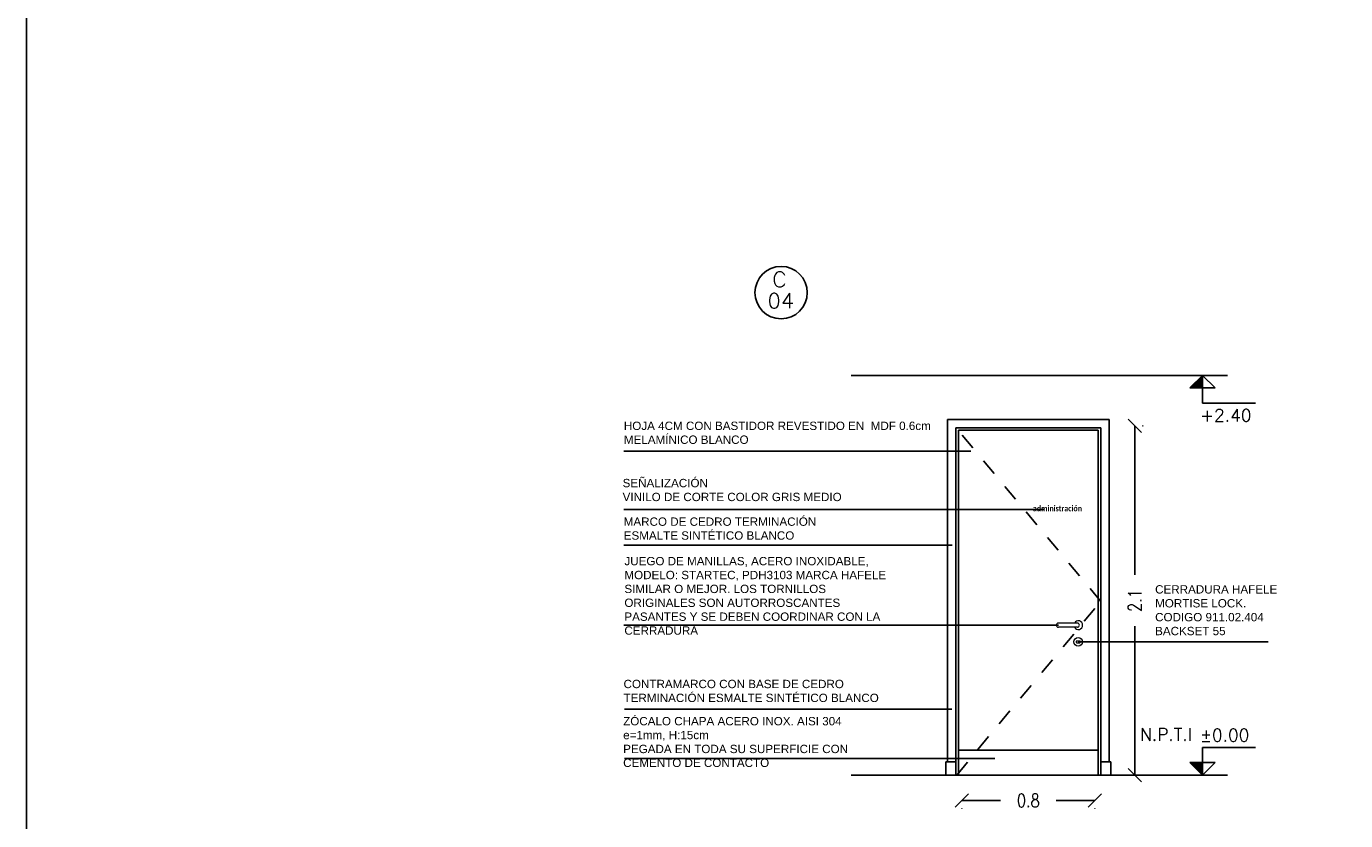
# Model space of a CAD drawing. Header units: millimetres. Extents: x 47.3 to 63.1, y -25.9 to 8.9.
# Tile 4 of 13: x 47.3 to 55.2, y -17 to -12.2. Entities that reach past the tile are written whole.
import ezdxf
from ezdxf.enums import TextEntityAlignment as Align

# ---------------------------------------------------------------- set-up
doc = ezdxf.new("R2010")
doc.units = ezdxf.units.MM
doc.header["$LTSCALE"] = 0.2
doc.linetypes.add('HIDDEN2', pattern=[4.7625, 3.175, -1.5875])
for name, color, linetype in [('A BARANDA', 5, 'Continuous'), ('A CARPINTERIA', 5, 'Continuous'), ('A PROYECCION DISC', 253, 'HIDDEN2'), ('Alb_Vidrio', 8, 'Continuous'), ('NIVELES', 2, 'Continuous'), ('TEXTOS', 2, 'Continuous'), ('TXT COTA', 3, 'Continuous'), ('TXT PLANILLAS', 3, 'Continuous')]:
    doc.layers.add(name, color=color, linetype=linetype)
doc.styles.add('ROMANS', font='romans.shx')
doc.styles.add('SaAS simplex', font='simplex.shx', dxfattribs={"width": 0.8})
doc.styles.add('STYLE2', font='romans.shx')
doc.dimstyles.new('COTAS 75', dxfattribs={"dimscale": 0.01, "dimtxt": 8, "dimasz": 8, "dimexe": 5, "dimexo": 20, "dimgap": 10, "dimtad": 0, "dimzin": 9, "dimdsep": 46, "dimtxsty": 'SaAS simplex', "dimblk": 'OBLIQUE', "dimcen": 0, "dimclrd": 8, "dimclre": 8, "dimclrt": 256, "dimadec": 1, "dimazin": 0, "dimtfac": 1, "dimtmove": 2, "dimatfit": 3, "dimldrblk": 'OBLIQUE', "dimfxl": 10, "dimlwd": -1, "dimlwe": -1, "dimarcsym": 0})

# ---------------------------------------------------------------- blocks, each defined once
blk = doc.blocks.new('_Oblique')
at = {"layer": 'TXT COTA', "color": 0, "lineweight": -2}
blk.add_line((-0.5, -0.5), (0.5, 0.5), dxfattribs=at)
blk = doc.blocks.new('*D52')
at = {"layer": 'Defpoints', "color": 0, "transparency": 16777216}
for p in [(52.9181, -16.7261), (53.7181, -16.7261), (53.7181, -16.8783)]:
    blk.add_point(p, dxfattribs=at)
at = {"layer": 'TXT COTA', "color": 8, "transparency": 16777216}
for p, q in [((52.9181, -16.8783), (53.1511, -16.8783)), ((52.9181, -16.9261), (52.9181, -16.9283)), ((53.7181, -16.8783), (53.4852, -16.8783)), ((53.7181, -16.9261), (53.7181, -16.9283))]:
    blk.add_line(p, q, dxfattribs=at)
at = {"layer": 'TXT COTA', "color": 8, "transparency": 16777216, "xscale": 0.08, "yscale": 0.08, "zscale": 0.08, "rotation": 180}
blk.add_blockref('_Oblique', (52.9181, -16.8783), dxfattribs=at)
at = {"layer": 'TXT COTA', "color": 8, "transparency": 16777216, "xscale": 0.08, "yscale": 0.08, "zscale": 0.08}
blk.add_blockref('_Oblique', (53.7181, -16.8783), dxfattribs=at)
at = {"layer": 'TXT COTA', "transparency": 16777216, "insert": (53.3181, -16.8783), "char_height": 0.08, "attachment_point": 5, "style": 'SaAS simplex'}
blk.add_mtext('0.8', dxfattribs=at)
blk = doc.blocks.new('*U9')
at = {"linetype": 'Continuous'}
blk.add_hatch(color=256, dxfattribs=at).paths.add_polyline_path([(-0.151, 7.751), (0, 7.6), (0, 7.751)])
for p, q in [((0, 7.6), (0, 7.933)), ((0, 7.933), (0.635, 7.933)), ((0, 7.6), (-0.151, 7.751)), ((-0.151, 7.751), (0.151, 7.751)), ((0, 7.6), (0.151, 7.751))]:
    blk.add_line(p, q, dxfattribs=at)
blk.add_line((-0.3, 7.6), (0.3, 7.6))
at = {"linetype": 'Continuous', "style": 'STYLE2'}
blk.add_attdef('NIVEL', (-0.029, 8.005), '', height=0.15, dxfattribs=at)
blk = doc.blocks.new('*D60')
at = {"layer": 'Defpoints', "color": 0, "transparency": 16777216}
for p in [(53.8031, -14.6301), (53.8031, -16.7261), (53.9585, -16.7261)]:
    blk.add_point(p, dxfattribs=at)
at = {"layer": 'TXT COTA', "color": 8, "transparency": 16777216}
for p, q in [((53.9585, -14.6301), (53.9585, -15.5248)), ((54.0031, -14.6301), (54.0085, -14.6301)), ((53.9585, -16.7261), (53.9585, -15.8315)), ((54.0031, -16.7261), (54.0085, -16.7261))]:
    blk.add_line(p, q, dxfattribs=at)
at = {"layer": 'TXT COTA', "color": 8, "transparency": 16777216, "xscale": 0.08, "yscale": 0.08, "zscale": 0.08}
for p, rotation in [((53.9585, -14.6301), 90), ((53.9585, -16.7261), 270)]:
    blk.add_blockref('_Oblique', p, dxfattribs=dict(at, rotation=rotation))
at = {"layer": 'TXT COTA', "transparency": 16777216, "insert": (53.9585, -15.6781), "char_height": 0.08, "attachment_point": 5, "rotation": 90, "style": 'SaAS simplex'}
blk.add_mtext('2.1', dxfattribs=at)
blk = doc.blocks.new('*U13')
at = {"linetype": 'Continuous'}
blk.add_hatch(color=256, dxfattribs=at).paths.add_polyline_path([(-0.151, 7.449), (0, 7.6), (0, 7.449)])
blk.add_line((-0.3, 7.6), (0.3, 7.6))
for p, q in [((0, 7.6), (-0.151, 7.449)), ((-0.151, 7.449), (0.151, 7.449)), ((0, 7.6), (0, 7.267)), ((0, 7.6), (0.151, 7.449)), ((0, 7.267), (0.635, 7.267))]:
    blk.add_line(p, q, dxfattribs=at)
at = {"linetype": 'Continuous', "style": 'STYLE2'}
blk.add_attdef('NIVEL', (-0.029, 7.045), '', height=0.15, dxfattribs=at)
blk = doc.blocks.new('*U14')
blk.add_circle((0.003, 0.055), 0.262)
at = {"style": 'ROMANS', "width": 1.1}
blk.add_text('C', height=0.15, dxfattribs=at).set_placement((-0.088, 0.112))
at = {"color": 0, "linetype": 'ByBlock', "style": 'ROMANS', "width": 1.05}
blk.add_attdef('NRO', text='', height=0.15, dxfattribs=at).set_placement((0, -0.027), align=Align.MIDDLE)

msp = doc.modelspace()

# ---------------------------------------------------------------- linework, layer by layer
at = {"layer": 'A BARANDA'}
for p, q in [((52.8331, -14.5911), (53.8031, -14.5911)), ((52.8331, -16.6461), (52.8331, -14.5911)), ((52.8831, -14.6411), (53.7531, -14.6411)), ((52.8831, -16.7261), (52.8831, -14.6411)), ((53.7531, -14.5911), (53.7531, -14.5906)), ((53.7531, -16.7261), (53.7531, -14.6411)), ((53.8031, -16.6461), (53.8031, -14.5911)), ((52.8981, -14.6561), (52.8981, -16.7261)), ((52.8981, -14.6561), (53.7381, -14.6561)), ((53.7381, -14.6561), (53.7381, -16.7261)), ((53.7381, -16.5761), (52.8981, -16.5761)), ((52.8831, -16.6461), (52.8231, -16.6461)), ((52.8231, -16.6461), (52.8231, -16.7261)), ((53.7531, -16.6461), (53.8131, -16.6461)), ((53.8131, -16.6461), (53.8131, -16.7261))]:
    msp.add_line(p, q, dxfattribs=at)
at = {"layer": 'A CARPINTERIA', "lineweight": 13, "ltscale": 0.025}
for p, q in [((53.6124, -15.8136), (53.4984, -15.8136)), ((53.6124, -15.8386), (53.4984, -15.8386))]:
    msp.add_line(p, q, dxfattribs=at)
msp.add_lwpolyline([(53.6085, -15.9311), (53.6275, -15.9311, 0.414214), (53.6305, -15.9281), (53.6305, -15.9241, 0.414214), (53.6275, -15.9211), (53.6085, -15.9211, 0.414214), (53.6055, -15.9241), (53.6055, -15.9281, 0.414214)], format="xyb", close=True, dxfattribs=at)
msp.add_circle((53.618, -15.9261), 0.026, dxfattribs=at)
for centre, radius, start, end in [((53.4984, -15.8261), 0.0125, 90, 270), ((53.618, -15.8261), 0.026, 208.73565, 151.26435), ((53.6124, -15.8261), 0.0125, 270, 90)]:
    msp.add_arc(centre, radius, start, end, dxfattribs=at)
at = {"layer": 'A PROYECCION DISC', "ltscale": 0.1}
for p, q in [((53.7531, -15.6836), (52.8831, -14.6411)), ((52.8881, -16.7261), (53.7531, -15.6836))]:
    msp.add_line(p, q, dxfattribs=at)
at = {"layer": 'Alb_Vidrio', "color": 215, "true_color": 0xa953a0}
msp.add_lwpolyline([(47.3015, 8.8825), (63.1454, 8.8825), (63.1454, -25.897), (47.3015, -25.897)], close=True, dxfattribs=at)
at = {"layer": 'TXT COTA', "color": 1}
for p, q in [((54.3642, -14.3261), (52.2537, -14.3261)), ((52.9737, -14.7814), (50.8895, -14.7814)), ((53.4141, -15.132), (50.8895, -15.132)), ((52.8598, -15.3449), (50.8895, -15.3449)), ((53.4984, -15.8261), (50.8882, -15.8261)), ((53.618, -15.9261), (54.7575, -15.9261)), ((52.8596, -16.3307), (50.8932, -16.3307)), ((53.1161, -16.6265), (50.8932, -16.6265)), ((54.3642, -16.7261), (52.2537, -16.7261))]:
    msp.add_line(p, q, dxfattribs=at)

# ---------------------------------------------------------------- block references
at = {"layer": 'NIVELES', "ltscale": 0.025, "xscale": 0.5, "yscale": 0.5, "zscale": 0.5}
for name, p, values in [('*U13', (54.3642, -18.1261), {'NIVEL': '+2.40'}), ('*U9', (54.3642, -20.5261), {'NIVEL': '±0.00'})]:
    msp.add_blockref(name, p, dxfattribs=at).add_auto_attribs(values)
at = {"layer": 'TXT PLANILLAS', "xscale": 0.6, "yscale": 0.6, "zscale": 0.6}
msp.add_blockref('*U14', (51.8319, -13.8625), dxfattribs=at).add_auto_attribs({'NRO': '04'})

# ---------------------------------------------------------------- texts
at = {"color": 251, "insert": (53.429, -15.1429), "char_height": 0.035, "attachment_point": 7, "style": 'SaAS simplex'}
msp.add_mtext_dynamic_manual_height_columns('\\pi-0.08351;{\\fCalibri|b1|i0|c0|p34;administración}', width=0.102534, gutter_width=12.5, heights=[0], dxfattribs=at)
at = {"layer": 'TEXTOS', "ltscale": 0.025, "insert": (53.9891, -16.4451), "char_height": 0.075, "width": 0.259746, "attachment_point": 1, "style": 'ROMANS'}
msp.add_mtext('N.P.T.I', dxfattribs=at)
at = {"layer": 'TXT COTA', "ltscale": 0.025, "char_height": 0.05, "attachment_point": 1, "style": 'ROMANS'}
for s, insert, width in [('{\\fArial|b0|i0|c0|p34;HOJA 4CM CON BASTIDOR REVESTIDO EN  MDF 0.6cm MELAMÍNICO BLANCO}', (50.8894, -14.6041), 1.867417), ('{\\fArial|b0|i0|c0|p34;SEÑALIZACIÓN\\PVINILO DE CORTE COLOR GRIS MEDIO}', (50.8817, -14.9478), 1.780021), ('{\\fArial|b0|i0|c0|p34;MARCO DE CEDRO TERMINACIÓN\\PESMALTE SINTÉTICO BLANCO }', (50.8884, -15.1794), 1.946931), ('\\A1;{\\fArial|b0|i0|c0|p34;JUEGO DE MANILLAS, ACERO INOXIDABLE, MODELO: STARTEC, PDH3103 MARCA HAFELE SIMILAR O MEJOR. LOS TORNILLOS ORIGINALES SON AUTORROSCANTES PASANTES Y SE DEBEN COORDINAR CON LA CERRADURA}', (50.8925, -15.4165), 1.649683), ('\\A1;{\\fArial|b0|i0|c0|p34;CERRADURA HAFELE \\PMORTISE LOCK. \\PCODIGO 911.02.404\\PBACKSET 55}', (54.0795, -15.5861), 1.654745), ('{\\fArial|b0|i0|c0|p34;CONTRAMARCO CON BASE DE CEDRO TERMINACIÓN ESMALTE SINTÉTICO BLANCO }', (50.8874, -16.1541), 1.709523), ('{\\fArial|b0|i0|c0|p34;ZÓCALO CHAPA ACERO INOX. AISI 304 \\Pe=1mm, H:15cm\\PPEGADA EN TODA SU SUPERFICIE CON CEMENTO DE CONTACTO}', (50.8851, -16.3774), 1.605093)]:
    msp.add_mtext(s, dxfattribs=dict(at, insert=insert, width=width))

# ---------------------------------------------------------------- dimensions: what is measured, and where the dimension line sits
at = {"layer": 'TXT COTA', "color": 1}
dim = msp.add_linear_dim(base=(53.9585, -16.7261), p1=(53.8031, -14.6301), p2=(53.8031, -16.7261), angle=90, dimstyle='COTAS 75', dxfattribs=at)
dim.commit()
dim.dimension.update_dxf_attribs({"geometry": '*D60', "text_midpoint": (53.9585, -15.6781)})
dim = msp.add_linear_dim(base=(53.7181, -16.8783), p1=(52.9181, -16.7261), p2=(53.7181, -16.7261), dimstyle='COTAS 75', dxfattribs=at)
dim.commit()
dim.dimension.update_dxf_attribs({"geometry": '*D52', "text_midpoint": (53.3181, -16.8783)})

doc.saveas('drawing.dxf')
